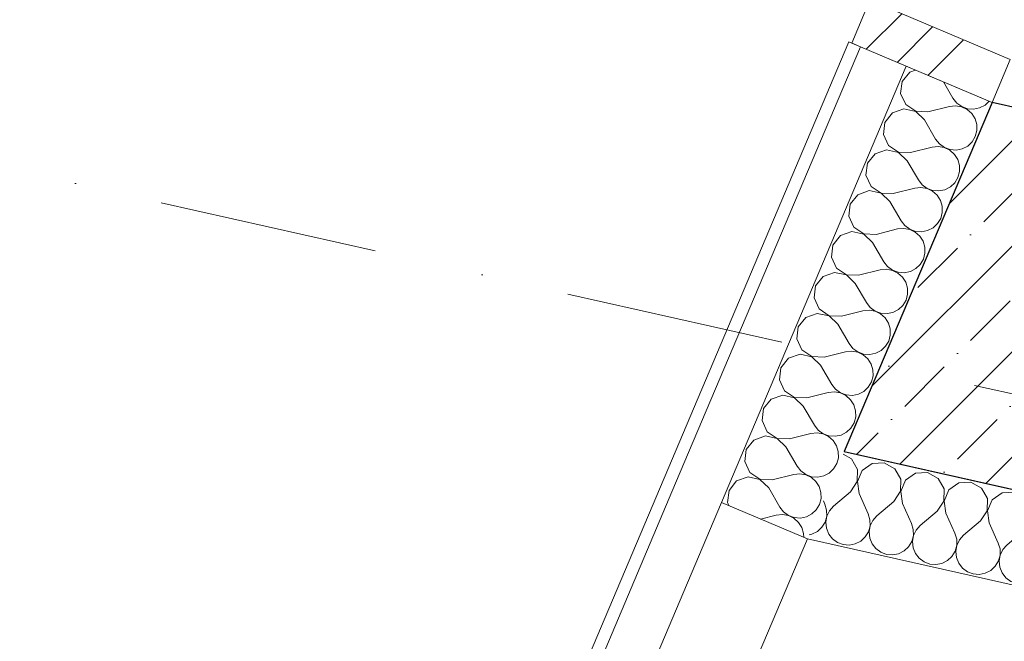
# Model space of a CAD drawing. Header units: millimetres. Extents: x -7218036 to -6930086, y 6128308 to 6355215.
# Tile 12 of 130: x -7208252 to -7206669, y 6160522 to 6161522. Entities that reach past the tile are written whole.
import ezdxf
from ezdxf.enums import TextEntityAlignment as Align

# ---------------------------------------------------------------- set-up
doc = ezdxf.new("R2010")
doc.units = ezdxf.units.MM
doc.header["$MEASUREMENT"] = 0
doc.set_wipeout_variables(frame=1)
doc.linetypes.add('Wipeout_Contour', pattern=[1000, 0, -1000])
doc.linetypes.add('Штрихпунктирная', pattern=[670.277762, 352.777767, -176.388884, 0, -141.111112])
for name, color, linetype in [('АР-Стены_внешние_.АР', 7, 'Continuous'), ('АР-Стены_внутренние_пилоны.АР', 7, 'Continuous'), ('АР-Стены_Наружные ВИТРАЖ', 7, 'Continuous'), ('АР-Чертеж-Оси_Осевые размеры.АР', 7, 'Continuous')]:
    doc.layers.add(name, color=color, linetype=linetype)
for name, color, linetype, lineweight in [('АР-Стены_внешние_.АР_Ном._пера__1', 7, 'Continuous', 30), ('АР-Стены_внутренние_пилоны.АР_Ном._пера__1', 7, 'Continuous', 30), ('АР-Стены_Наружные ВИТРАЖ_Ном._пера__120', 7, 'Continuous', 0), ('АР-Чертеж-Оси_Осевые размеры.АР_Ном._пера__1', 7, 'Continuous', 0), ('АР-Чертеж-Оси_Осевые размеры.АР_Ном._пера__120', 7, 'Continuous', 0)]:
    doc.layers.add(name, color=color, linetype=linetype, lineweight=lineweight)
doc.styles.add('РЎР“Р•РќР•Р\xa0Р\x98Р\xa0_РЎРўР\x98Р›Р¬_3', font='GOTHIC.TTF')
doc.dimstyles.new('СГЕНЕРИР_СТИЛЬ__1', dxfattribs={"dimtxt": 400, "dimasz": 142.5, "dimexe": 0.18, "dimexo": 0.0625, "dimgap": 0, "dimtad": 1, "dimdec": 0, "dimzin": 0, "dimdsep": 46, "dimtxsty": 'РЎР“Р•РќР•Р\xa0Р\x98Р\xa0_РЎРўР\x98Р›Р¬_3', "dimblk": 'ARROWHEAD_6', "dimblk1": 'ARROWHEAD_6', "dimblk2": 'ARROWHEAD_6', "dimcen": 0.09, "dimse1": 1, "dimse2": 1, "dimclrd": 7, "dimclre": 7, "dimclrt": 7, "dimazin": 0, "dimtfac": 1, "dimtdec": 4, "dimtmove": 0, "dimatfit": 3, "dimfxl": 1, "dimtolj": 1, "dimtzin": 0, "dimarcsym": 0})

# ---------------------------------------------------------------- blocks, each defined once
blk = doc.blocks.new('Навесная Стена_22_1', base_point=(-6566190.3, 6562677.8))
at = {"color": 254, "linetype": 'Wipeout_Contour', "lineweight": 0, "ltscale": 37926559.61852966}
blk.add_wipeout([(-7206914, 6161484), (-7206688.4, 6161388.5), (-7206659.2, 6161457.6), (-7206884.8, 6161553.1)], dxfattribs=at).dxf.layer = 'АР-Стены_Наружные ВИТРАЖ'
at = {"layer": 'АР-Стены_Наружные ВИТРАЖ', "linetype": 'Continuous', "lineweight": 0, "true_color": 0x000000}
h = blk.add_hatch(dxfattribs=at)
h.set_pattern_fill('АЛЮМИНИЙ_0001', color=18, style=0, pattern_type=2)
h.set_pattern_definition([(45, (-6566190.34, 6562677.8), (-176.776695, 176.776695), []), (45, (-6566225.7, 6562713.15), (-176.776695, 176.776695), []), (45, (-6566261.05, 6562748.5), (-176.776695, 176.776695), [])])
h.paths.add_polyline_path([(-7206914, 6161484), (-7206688.4, 6161388.5), (-7206659.2, 6161457.6), (-7206884.8, 6161553.1)])
at = {"layer": 'АР-Стены_Наружные ВИТРАЖ_Ном._пера__120', "color": 7, "linetype": 'Continuous', "lineweight": 0, "flags": 128}
blk.add_lwpolyline([(-7206914, 6161484), (-7206884.8, 6161553.1), (-7206659.2, 6161457.6), (-7206688.4, 6161388.5)], close=True, dxfattribs=at)
blk = doc.blocks.new('*X679', base_point=(-6566190.3, 6562677.8))
at = {"layer": 'АР-Стены_внешние_.АР_Ном._пера__1', "color": 7, "linetype": 'Continuous', "lineweight": 0}
for p, q in [((-7206820.8, 6161437.6), (-7206833.1, 6161422.4)), ((-7206811.8, 6161440.8), (-7206820.8, 6161437.6)), ((-7206833.1, 6161422.4), (-7206835.5, 6161403)), ((-7206766.5, 6161421.6), (-7206751.3, 6161395.5)), ((-7206835.5, 6161403), (-7206827.3, 6161385.3)), ((-7206827.3, 6161385.3), (-7206811.1, 6161374.5)), ((-7206751.3, 6161395.5), (-7206745.3, 6161387.8)), ((-7206745.3, 6161387.8), (-7206737.3, 6161382)), ((-7206699.8, 6161384.4), (-7206693.2, 6161390.6)), ((-7206848.7, 6161371.8), (-7206860.9, 6161356.6)), ((-7206830.3, 6161378.3), (-7206848.7, 6161371.8)), ((-7206811.2, 6161374.2), (-7206830.3, 6161378.3)), ((-7206797.1, 6161360.6), (-7206811.2, 6161374.2)), ((-7206811.1, 6161374.5), (-7206791.6, 6161373.8)), ((-7206791.6, 6161373.8), (-7206756.9, 6161382.4)), ((-7206747.1, 6161383.4), (-7206756.9, 6161382.4)), ((-7206737.4, 6161381.7), (-7206747.1, 6161383.4)), ((-7206728.5, 6161377.5), (-7206737.4, 6161381.7)), ((-7206737.3, 6161382), (-7206728, 6161378.6)), ((-7206721.2, 6161370.9), (-7206728.5, 6161377.5)), ((-7206728, 6161378.6), (-7206718.2, 6161377.9)), ((-7206715.9, 6161362.6), (-7206721.2, 6161370.9)), ((-7206718.2, 6161377.9), (-7206708.6, 6161379.8)), ((-7206708.6, 6161379.8), (-7206699.8, 6161384.4)), ((-7206860.9, 6161356.6), (-7206863.3, 6161337.2)), ((-7206797.1, 6161360.6), (-7206779.2, 6161329.8)), ((-7206713, 6161353.2), (-7206715.9, 6161362.6)), ((-7206712.9, 6161343.3), (-7206713, 6161353.2)), ((-7206863.3, 6161337.2), (-7206855.2, 6161319.5)), ((-7206715.4, 6161333.8), (-7206712.9, 6161343.3)), ((-7206779.2, 6161329.8), (-7206773.1, 6161322)), ((-7206773.1, 6161322), (-7206765.1, 6161316.2)), ((-7206727.7, 6161318.6), (-7206720.5, 6161325.3)), ((-7206720.5, 6161325.3), (-7206715.4, 6161333.8)), ((-7206876.5, 6161306), (-7206888.8, 6161290.8)), ((-7206858.1, 6161312.5), (-7206876.5, 6161306)), ((-7206839, 6161308.4), (-7206858.1, 6161312.5)), ((-7206855.2, 6161319.5), (-7206838.9, 6161308.7)), ((-7206825, 6161294.9), (-7206839, 6161308.4)), ((-7206838.9, 6161308.7), (-7206819.4, 6161308)), ((-7206819.4, 6161308), (-7206784.8, 6161316.6)), ((-7206775, 6161317.6), (-7206784.8, 6161316.6)), ((-7206765.3, 6161316), (-7206775, 6161317.6)), ((-7206756.4, 6161311.7), (-7206765.3, 6161316)), ((-7206765.1, 6161316.2), (-7206755.9, 6161312.8)), ((-7206749, 6161305.1), (-7206756.4, 6161311.7)), ((-7206755.9, 6161312.8), (-7206746.1, 6161312.1)), ((-7206746.1, 6161312.1), (-7206736.4, 6161314.1)), ((-7206736.4, 6161314.1), (-7206727.7, 6161318.6)), ((-7206888.8, 6161290.8), (-7206891.2, 6161271.5)), ((-7206825, 6161294.9), (-7206807, 6161264)), ((-7206743.7, 6161296.8), (-7206749, 6161305.1)), ((-7206740.9, 6161287.4), (-7206743.7, 6161296.8)), ((-7206743.3, 6161268), (-7206740.7, 6161277.5)), ((-7206740.7, 6161277.5), (-7206740.9, 6161287.4)), ((-7206891.2, 6161271.5), (-7206883, 6161253.7)), ((-7206807, 6161264), (-7206801, 6161256.2)), ((-7206755.5, 6161252.8), (-7206748.3, 6161259.6)), ((-7206748.3, 6161259.6), (-7206743.3, 6161268)), ((-7206886, 6161246.8), (-7206904.4, 6161240.3)), ((-7206866.9, 6161242.6), (-7206886, 6161246.8)), ((-7206883, 6161253.7), (-7206866.8, 6161242.9)), ((-7206852.8, 6161229.1), (-7206866.9, 6161242.6)), ((-7206866.8, 6161242.9), (-7206847.3, 6161242.2)), ((-7206847.3, 6161242.2), (-7206812.6, 6161250.8)), ((-7206802.8, 6161251.9), (-7206812.6, 6161250.8)), ((-7206793.1, 6161250.2), (-7206802.8, 6161251.9)), ((-7206801, 6161256.2), (-7206793, 6161250.4)), ((-7206784.2, 6161245.9), (-7206793.1, 6161250.2)), ((-7206793, 6161250.4), (-7206783.7, 6161247)), ((-7206776.8, 6161239.4), (-7206784.2, 6161245.9)), ((-7206783.7, 6161247), (-7206773.9, 6161246.3)), ((-7206773.9, 6161246.3), (-7206764.3, 6161248.3)), ((-7206764.3, 6161248.3), (-7206755.5, 6161252.8)), ((-7206904.4, 6161240.3), (-7206916.6, 6161225)), ((-7206852.8, 6161229.1), (-7206834.9, 6161198.2)), ((-7206771.5, 6161231.1), (-7206776.8, 6161239.4)), ((-7206768.7, 6161221.6), (-7206771.5, 6161231.1)), ((-7206916.6, 6161225), (-7206919, 6161205.7)), ((-7206771.1, 6161202.2), (-7206768.6, 6161211.8)), ((-7206768.6, 6161211.8), (-7206768.7, 6161221.6)), ((-7206919, 6161205.7), (-7206910.9, 6161187.9)), ((-7206834.9, 6161198.2), (-7206828.8, 6161190.5)), ((-7206776.2, 6161193.8), (-7206771.1, 6161202.2)), ((-7206913.8, 6161181), (-7206932.2, 6161174.5)), ((-7206894.7, 6161176.9), (-7206913.8, 6161181)), ((-7206910.9, 6161187.9), (-7206894.6, 6161177.1)), ((-7206875.1, 6161176.5), (-7206840.4, 6161185.1)), ((-7206830.6, 6161186.1), (-7206840.4, 6161185.1)), ((-7206820.9, 6161184.4), (-7206830.6, 6161186.1)), ((-7206828.8, 6161190.5), (-7206820.8, 6161184.7)), ((-7206812.1, 6161180.1), (-7206820.9, 6161184.4)), ((-7206820.8, 6161184.7), (-7206811.6, 6161181.3)), ((-7206804.7, 6161173.6), (-7206812.1, 6161180.1)), ((-7206811.6, 6161181.3), (-7206801.8, 6161180.5)), ((-7206801.8, 6161180.5), (-7206792.1, 6161182.5)), ((-7206792.1, 6161182.5), (-7206783.4, 6161187)), ((-7206783.4, 6161187), (-7206776.2, 6161193.8)), ((-7206932.2, 6161174.5), (-7206944.4, 6161159.3)), ((-7206880.7, 6161163.3), (-7206894.7, 6161176.9)), ((-7206894.6, 6161177.1), (-7206875.1, 6161176.5)), ((-7206880.7, 6161163.3), (-7206862.7, 6161132.4)), ((-7206799.4, 6161165.3), (-7206804.7, 6161173.6)), ((-7206796.6, 6161155.8), (-7206799.4, 6161165.3)), ((-7206944.4, 6161159.3), (-7206946.8, 6161139.9)), ((-7206796.4, 6161146), (-7206796.6, 6161155.8)), ((-7206946.8, 6161139.9), (-7206938.7, 6161122.2)), ((-7206862.7, 6161132.4), (-7206856.6, 6161124.7)), ((-7206804, 6161128), (-7206799, 6161136.5)), ((-7206799, 6161136.5), (-7206796.4, 6161146)), ((-7206938.7, 6161122.2), (-7206922.5, 6161111.3)), ((-7206903, 6161110.7), (-7206868.3, 6161119.3)), ((-7206858.5, 6161120.3), (-7206868.3, 6161119.3)), ((-7206848.8, 6161118.6), (-7206858.5, 6161120.3)), ((-7206856.6, 6161124.7), (-7206848.7, 6161118.9)), ((-7206839.9, 6161114.3), (-7206848.8, 6161118.6)), ((-7206848.7, 6161118.9), (-7206839.4, 6161115.5)), ((-7206839.4, 6161115.5), (-7206829.6, 6161114.8)), ((-7206829.6, 6161114.8), (-7206819.9, 6161116.7)), ((-7206819.9, 6161116.7), (-7206811.2, 6161121.3)), ((-7206811.2, 6161121.3), (-7206804, 6161128)), ((-7206960.1, 6161108.7), (-7206972.3, 6161093.5)), ((-7206941.7, 6161115.2), (-7206960.1, 6161108.7)), ((-7206922.6, 6161111.1), (-7206941.7, 6161115.2)), ((-7206908.5, 6161097.5), (-7206922.6, 6161111.1)), ((-7206922.5, 6161111.3), (-7206903, 6161110.7)), ((-7206832.5, 6161107.8), (-7206839.9, 6161114.3)), ((-7206827.2, 6161099.5), (-7206832.5, 6161107.8)), ((-7206824.4, 6161090.1), (-7206827.2, 6161099.5)), ((-7206972.3, 6161093.5), (-7206974.7, 6161074.1)), ((-7206908.5, 6161097.5), (-7206890.6, 6161066.7)), ((-7206824.3, 6161080.2), (-7206824.4, 6161090.1)), ((-7206974.7, 6161074.1), (-7206966.6, 6161056.4)), ((-7206831.9, 6161062.2), (-7206826.8, 6161070.7)), ((-7206826.8, 6161070.7), (-7206824.3, 6161080.2)), ((-7206966.6, 6161056.4), (-7206950.3, 6161045.6)), ((-7206930.8, 6161044.9), (-7206896.1, 6161053.5)), ((-7206886.3, 6161054.5), (-7206896.1, 6161053.5)), ((-7206890.6, 6161066.7), (-7206884.5, 6161058.9)), ((-7206876.6, 6161052.8), (-7206886.3, 6161054.5)), ((-7206884.5, 6161058.9), (-7206876.5, 6161053.1)), ((-7206867.8, 6161048.6), (-7206876.6, 6161052.8)), ((-7206876.5, 6161053.1), (-7206867.3, 6161049.7)), ((-7206847.8, 6161050.9), (-7206839, 6161055.5)), ((-7206839, 6161055.5), (-7206831.9, 6161062.2)), ((-7206987.9, 6161042.9), (-7207000.1, 6161027.7)), ((-7206969.5, 6161049.4), (-7206987.9, 6161042.9)), ((-7206950.4, 6161045.3), (-7206969.5, 6161049.4)), ((-7206936.4, 6161031.8), (-7206950.4, 6161045.3)), ((-7206950.3, 6161045.6), (-7206930.8, 6161044.9)), ((-7206860.4, 6161042), (-7206867.8, 6161048.6)), ((-7206867.3, 6161049.7), (-7206857.4, 6161049)), ((-7206855.1, 6161033.7), (-7206860.4, 6161042)), ((-7206857.4, 6161049), (-7206847.8, 6161050.9)), ((-7207000.1, 6161027.7), (-7207002.5, 6161008.3)), ((-7206936.4, 6161031.8), (-7206918.4, 6161000.9)), ((-7206852.2, 6161024.3), (-7206855.1, 6161033.7)), ((-7206852.1, 6161014.4), (-7206852.2, 6161024.3)), ((-7207002.5, 6161008.3), (-7206994.4, 6160990.6)), ((-7206859.7, 6160996.5), (-7206854.7, 6161004.9)), ((-7206854.7, 6161004.9), (-7206852.1, 6161014.4)), ((-7206994.4, 6160990.6), (-7206978.2, 6160979.8)), ((-7206914.2, 6160988.8), (-7206924, 6160987.7)), ((-7206918.4, 6161000.9), (-7206912.3, 6160993.1)), ((-7206904.5, 6160987.1), (-7206914.2, 6160988.8)), ((-7206912.3, 6160993.1), (-7206904.4, 6160987.3)), ((-7206875.6, 6160985.2), (-7206866.9, 6160989.7)), ((-7206866.9, 6160989.7), (-7206859.7, 6160996.5)), ((-7207015.7, 6160977.1), (-7207028, 6160961.9)), ((-7206997.3, 6160983.7), (-7207015.7, 6160977.1)), ((-7206978.3, 6160979.5), (-7206997.3, 6160983.7)), ((-7206964.2, 6160966), (-7206978.3, 6160979.5)), ((-7206978.2, 6160979.8), (-7206958.6, 6160979.1)), ((-7206958.6, 6160979.1), (-7206924, 6160987.7)), ((-7206895.6, 6160982.8), (-7206904.5, 6160987.1)), ((-7206904.4, 6160987.3), (-7206895.1, 6160983.9)), ((-7206888.2, 6160976.3), (-7206895.6, 6160982.8)), ((-7206895.1, 6160983.9), (-7206885.3, 6160983.2)), ((-7206882.9, 6160967.9), (-7206888.2, 6160976.3)), ((-7206885.3, 6160983.2), (-7206875.6, 6160985.2)), ((-7207028, 6160961.9), (-7207030.4, 6160942.6)), ((-7206964.2, 6160966), (-7206946.3, 6160935.1)), ((-7206880.1, 6160958.5), (-7206882.9, 6160967.9)), ((-7206879.9, 6160948.7), (-7206880.1, 6160958.5)), ((-7207030.4, 6160942.6), (-7207022.2, 6160924.8)), ((-7206882.5, 6160939.1), (-7206879.9, 6160948.7)), ((-7206946.3, 6160935.1), (-7206940.2, 6160927.3)), ((-7206940.2, 6160927.3), (-7206932.2, 6160921.6)), ((-7206894.7, 6160923.9), (-7206887.6, 6160930.7)), ((-7206887.6, 6160930.7), (-7206882.5, 6160939.1)), ((-7207043.6, 6160911.4), (-7207055.8, 6160896.2)), ((-7207025.2, 6160917.9), (-7207043.6, 6160911.4)), ((-7207006.1, 6160913.7), (-7207025.2, 6160917.9)), ((-7207022.2, 6160924.8), (-7207006, 6160914)), ((-7206992.1, 6160900.2), (-7207006.1, 6160913.7)), ((-7207006, 6160914), (-7206986.5, 6160913.4)), ((-7206986.5, 6160913.4), (-7206951.8, 6160921.9)), ((-7206942, 6160923), (-7206951.8, 6160921.9)), ((-7206932.3, 6160921.3), (-7206942, 6160923)), ((-7206923.4, 6160917), (-7206932.3, 6160921.3)), ((-7206932.2, 6160921.6), (-7206923, 6160918.2)), ((-7206916.1, 6160910.5), (-7206923.4, 6160917)), ((-7206923, 6160918.2), (-7206913.1, 6160917.4)), ((-7206910.8, 6160902.2), (-7206916.1, 6160910.5)), ((-7206913.1, 6160917.4), (-7206903.5, 6160919.4)), ((-7206903.5, 6160919.4), (-7206894.7, 6160923.9)), ((-7207055.8, 6160896.2), (-7207058.2, 6160876.8)), ((-7206992.1, 6160900.2), (-7206974.1, 6160869.3)), ((-7206907.9, 6160892.7), (-7206910.8, 6160902.2)), ((-7206910.3, 6160873.4), (-7206907.8, 6160882.9)), ((-7206907.8, 6160882.9), (-7206907.9, 6160892.7)), ((-7207058.2, 6160876.8), (-7207050.1, 6160859)), ((-7206974.1, 6160869.3), (-7206968, 6160861.6)), ((-7206922.6, 6160858.1), (-7206915.4, 6160864.9)), ((-7206915.4, 6160864.9), (-7206910.3, 6160873.4)), ((-7207053, 6160852.1), (-7207071.4, 6160845.6)), ((-7207034, 6160848), (-7207053, 6160852.1)), ((-7207050.1, 6160859), (-7207033.8, 6160848.2)), ((-7207019.9, 6160834.4), (-7207034, 6160848)), ((-7207033.8, 6160848.2), (-7207014.3, 6160847.6)), ((-7207014.3, 6160847.6), (-7206979.7, 6160856.2)), ((-7206969.9, 6160857.2), (-7206979.7, 6160856.2)), ((-7206960.2, 6160855.5), (-7206969.9, 6160857.2)), ((-7206968, 6160861.6), (-7206960.1, 6160855.8)), ((-7206951.3, 6160851.2), (-7206960.2, 6160855.5)), ((-7206960.1, 6160855.8), (-7206950.8, 6160852.4)), ((-7206943.9, 6160844.7), (-7206951.3, 6160851.2)), ((-7206950.8, 6160852.4), (-7206941, 6160851.6)), ((-7206941, 6160851.6), (-7206931.3, 6160853.6)), ((-7206931.3, 6160853.6), (-7206922.6, 6160858.1)), ((-7207083.7, 6160830.4), (-7207086.1, 6160811)), ((-7207071.4, 6160845.6), (-7207083.7, 6160830.4)), ((-7207019.9, 6160834.4), (-7207001.9, 6160803.5)), ((-7206938.6, 6160836.4), (-7206943.9, 6160844.7)), ((-7206935.8, 6160827), (-7206938.6, 6160836.4)), ((-7206938.2, 6160807.6), (-7206935.6, 6160817.1)), ((-7206935.6, 6160817.1), (-7206935.8, 6160827)), ((-7207086.1, 6160811), (-7207077.9, 6160793.3)), ((-7207001.9, 6160803.5), (-7206995.9, 6160795.8)), ((-7206950.4, 6160792.4), (-7206943.2, 6160799.1)), ((-7206943.2, 6160799.1), (-7206938.2, 6160807.6)), ((-7207080.9, 6160786.3), (-7207099.3, 6160779.8)), ((-7207061.8, 6160782.2), (-7207080.9, 6160786.3)), ((-7207077.9, 6160793.3), (-7207061.7, 6160782.5)), ((-7207042.2, 6160781.8), (-7207007.5, 6160790.4)), ((-7206997.7, 6160791.4), (-7207007.5, 6160790.4)), ((-7206988, 6160789.7), (-7206997.7, 6160791.4)), ((-7206995.9, 6160795.8), (-7206987.9, 6160790)), ((-7206979.1, 6160785.5), (-7206988, 6160789.7)), ((-7206987.9, 6160790), (-7206978.6, 6160786.6)), ((-7206971.8, 6160778.9), (-7206979.1, 6160785.5)), ((-7206978.6, 6160786.6), (-7206968.8, 6160785.9)), ((-7206968.8, 6160785.9), (-7206959.2, 6160787.8)), ((-7206959.2, 6160787.8), (-7206950.4, 6160792.4)), ((-7207099.3, 6160779.8), (-7207111.5, 6160764.6)), ((-7207047.7, 6160768.6), (-7207061.8, 6160782.2)), ((-7207061.7, 6160782.5), (-7207042.2, 6160781.8)), ((-7207047.7, 6160768.6), (-7207029.8, 6160737.8)), ((-7206966.5, 6160770.6), (-7206971.8, 6160778.9)), ((-7206963.6, 6160761.2), (-7206966.5, 6160770.6)), ((-7207111.5, 6160764.6), (-7207113.9, 6160745.2)), ((-7206966, 6160741.8), (-7206963.5, 6160751.3)), ((-7206963.5, 6160751.3), (-7206963.6, 6160761.2)), ((-7207113.9, 6160745.2), (-7207111.5, 6160739.9)), ((-7207029.8, 6160737.8), (-7207023.7, 6160730)), ((-7206971.1, 6160733.3), (-7206966, 6160741.8)), ((-7207060.6, 6160718.4), (-7207035.4, 6160724.6)), ((-7207025.6, 6160725.6), (-7207035.4, 6160724.6)), ((-7207015.9, 6160724), (-7207025.6, 6160725.6)), ((-7207023.7, 6160730), (-7207015.7, 6160724.2)), ((-7207007, 6160719.7), (-7207015.9, 6160724)), ((-7207015.7, 6160724.2), (-7207006.5, 6160720.8)), ((-7206999.6, 6160713.1), (-7207007, 6160719.7)), ((-7207006.5, 6160720.8), (-7206996.7, 6160720.1)), ((-7206996.7, 6160720.1), (-7206987, 6160722.1)), ((-7206987, 6160722.1), (-7206978.3, 6160726.6)), ((-7206978.3, 6160726.6), (-7206971.1, 6160733.3)), ((-7206994.3, 6160704.8), (-7206999.6, 6160713.1)), ((-7206991.5, 6160695.4), (-7206994.3, 6160704.8)), ((-7206991.4, 6160689), (-7206991.5, 6160695.4))]:
    blk.add_line(p, q, dxfattribs=at)
blk = doc.blocks.new('Стена_263_1', base_point=(-7206688.4, 6161388.5))
at = {"layer": 'АР-Стены_внешние_.АР_Ном._пера__1', "color": 7, "linetype": 'Continuous', "lineweight": 0}
for p, q in [((-7206900.2, 6161478.2), (-7207197.3, 6160776.2)), ((-7206826.5, 6161447), (-7207123.7, 6160745))]:
    blk.add_line(p, q, dxfattribs=at)
at = {"layer": 'АР-Стены_внешние_.АР_Ном._пера__1', "color": 7, "linetype": 'Continuous', "lineweight": 0, "flags": 128}
for points in [[(-7206918.6, 6161486), (-7207215.8, 6160784)], [(-7206918.6, 6161486), (-7206900.2, 6161478.2)], [(-7206900.2, 6161478.2), (-7206826.5, 6161447)], [(-7206826.5, 6161447), (-7206688.4, 6161388.5)], [(-7206926.1, 6160827), (-7206688.4, 6161388.5)], [(-7207123.7, 6160745), (-7206985.5, 6160686.6)]]:
    blk.add_lwpolyline(points, dxfattribs=at)
at = {"layer": 'АР-Стены_внешние_.АР', "color": 7, "lineweight": 0}
blk.add_blockref('*X679', (-6566190.3, 6562677.8), dxfattribs=at)
blk = doc.blocks.new('*X900', base_point=(-6566190.3, 6562677.8))
at = {"layer": 'АР-Стены_внешние_.АР_Ном._пера__1', "color": 7, "linetype": 'Continuous', "lineweight": 0}
for p, q in [((-7206914.4, 6160815.2), (-7206928, 6160822.6)), ((-7206904.7, 6160798.2), (-7206914.4, 6160815.2)), ((-7206881.3, 6160807.8), (-7206897.3, 6160796.6)), ((-7206861.8, 6160808.9), (-7206881.3, 6160807.8)), ((-7206844.7, 6160799.5), (-7206861.8, 6160808.9)), ((-7206835, 6160782.6), (-7206844.7, 6160799.5)), ((-7206905.3, 6160778.7), (-7206904.7, 6160798.2)), ((-7206897.3, 6160796.6), (-7206905.1, 6160778.7)), ((-7206811.6, 6160792.1), (-7206827.6, 6160780.9)), ((-7206792.1, 6160793.2), (-7206811.6, 6160792.1)), ((-7206775, 6160783.9), (-7206792.1, 6160793.2)), ((-7206765.3, 6160766.9), (-7206775, 6160783.9)), ((-7206916.2, 6160762.5), (-7206905.3, 6160778.7)), ((-7206905.1, 6160778.7), (-7206902.2, 6160759.4)), ((-7206835.6, 6160763.1), (-7206835, 6160782.6)), ((-7206827.6, 6160780.9), (-7206835.4, 6160763)), ((-7206741.9, 6160776.5), (-7206757.9, 6160765.3)), ((-7206722.4, 6160777.6), (-7206741.9, 6160776.5)), ((-7206705.3, 6160768.2), (-7206722.4, 6160777.6)), ((-7206695.6, 6160751.3), (-7206705.3, 6160768.2)), ((-7206916.2, 6160762.5), (-7206943.3, 6160739.3)), ((-7206902.2, 6160759.4), (-7206887.6, 6160726.8)), ((-7206846.5, 6160746.8), (-7206835.6, 6160763.1)), ((-7206835.4, 6160763), (-7206832.5, 6160743.7)), ((-7206766, 6160747.4), (-7206765.3, 6160766.9)), ((-7206757.9, 6160765.3), (-7206765.7, 6160747.4)), ((-7206696.3, 6160731.8), (-7206695.6, 6160751.3)), ((-7206672.2, 6160760.8), (-7206688.2, 6160749.6)), ((-7206652.7, 6160761.9), (-7206672.2, 6160760.8)), ((-7206635.6, 6160752.6), (-7206652.7, 6160761.9)), ((-7206625.9, 6160735.6), (-7206635.6, 6160752.6)), ((-7206959.6, 6160747.7), (-7206957.3, 6160742.4)), ((-7206954.5, 6160733), (-7206957.3, 6160742.4)), ((-7206943.3, 6160739.3), (-7206949.9, 6160731.9)), ((-7206846.5, 6160746.8), (-7206873.6, 6160723.7)), ((-7206832.5, 6160743.7), (-7206817.9, 6160711.1)), ((-7206776.8, 6160731.2), (-7206766, 6160747.4)), ((-7206765.7, 6160747.4), (-7206762.8, 6160728.1)), ((-7206688.2, 6160749.6), (-7206696, 6160731.7)), ((-7206626.6, 6160716.1), (-7206625.9, 6160735.6)), ((-7206602.5, 6160745.2), (-7206618.5, 6160734)), ((-7206583.1, 6160746.2), (-7206602.5, 6160745.2)), ((-7206565.9, 6160736.9), (-7206583.1, 6160746.2)), ((-7206556.2, 6160720), (-7206565.9, 6160736.9)), ((-7206957.1, 6160713.6), (-7206954.4, 6160723.1)), ((-7206954.2, 6160723.1), (-7206955.8, 6160713.4)), ((-7206954.4, 6160723.1), (-7206954.5, 6160733)), ((-7206949.9, 6160731.9), (-7206954.2, 6160723.1)), ((-7206884.8, 6160717.3), (-7206887.6, 6160726.8)), ((-7206873.6, 6160723.7), (-7206880.2, 6160716.3)), ((-7206776.8, 6160731.2), (-7206803.9, 6160708)), ((-7206762.8, 6160728.1), (-7206748.2, 6160695.5)), ((-7206707.1, 6160715.5), (-7206696.3, 6160731.8)), ((-7206696, 6160731.7), (-7206693.1, 6160712.4)), ((-7206618.5, 6160734), (-7206626.3, 6160716.1)), ((-7206556.9, 6160700.5), (-7206556.2, 6160720)), ((-7206532.9, 6160729.5), (-7206548.9, 6160718.3)), ((-7206513.4, 6160730.6), (-7206532.9, 6160729.5)), ((-7206496.2, 6160721.3), (-7206513.4, 6160730.6)), ((-7206486.5, 6160704.3), (-7206496.2, 6160721.3)), ((-7206969.4, 6160698.5), (-7206962.2, 6160705.2)), ((-7206962.2, 6160705.2), (-7206957.1, 6160713.6)), ((-7206955.8, 6160713.4), (-7206954.8, 6160703.6)), ((-7206887.4, 6160698), (-7206884.7, 6160707.5)), ((-7206884.5, 6160707.4), (-7206886.2, 6160697.7)), ((-7206884.7, 6160707.5), (-7206884.8, 6160717.3)), ((-7206880.2, 6160716.3), (-7206884.5, 6160707.4)), ((-7206815.1, 6160701.7), (-7206817.9, 6160711.1)), ((-7206803.9, 6160708), (-7206810.5, 6160700.6)), ((-7206707.1, 6160715.5), (-7206734.3, 6160692.4)), ((-7206693.1, 6160712.4), (-7206678.5, 6160679.8)), ((-7206637.4, 6160699.9), (-7206626.6, 6160716.1)), ((-7206626.3, 6160716.1), (-7206623.5, 6160696.8)), ((-7206548.9, 6160718.3), (-7206556.6, 6160700.4)), ((-7206487.2, 6160684.8), (-7206486.5, 6160704.3)), ((-7206463.2, 6160713.9), (-7206479.2, 6160702.7)), ((-7206443.7, 6160714.9), (-7206463.2, 6160713.9)), ((-7206426.5, 6160705.6), (-7206443.7, 6160714.9)), ((-7206416.8, 6160688.7), (-7206426.5, 6160705.6)), ((-7206982.8, 6160693.1), (-7206978.2, 6160694)), ((-7206978.2, 6160694), (-7206969.4, 6160698.5)), ((-7206954.8, 6160703.6), (-7206951.2, 6160694.4)), ((-7206951.2, 6160694.4), (-7206945.1, 6160686.6)), ((-7206899.7, 6160682.9), (-7206892.5, 6160689.6)), ((-7206892.5, 6160689.6), (-7206887.4, 6160698)), ((-7206886.2, 6160697.7), (-7206885.1, 6160687.9)), ((-7206885.1, 6160687.9), (-7206881.5, 6160678.8)), ((-7206817.7, 6160682.3), (-7206815, 6160691.8)), ((-7206814.8, 6160691.8), (-7206816.5, 6160682.1)), ((-7206815, 6160691.8), (-7206815.1, 6160701.7)), ((-7206810.5, 6160700.6), (-7206814.8, 6160691.8)), ((-7206745.4, 6160686), (-7206748.2, 6160695.5)), ((-7206734.3, 6160692.4), (-7206740.8, 6160685)), ((-7206637.4, 6160699.9), (-7206664.6, 6160676.7)), ((-7206623.5, 6160696.8), (-7206608.8, 6160664.2)), ((-7206567.7, 6160684.2), (-7206556.9, 6160700.5)), ((-7206556.6, 6160700.4), (-7206553.8, 6160681.1)), ((-7206479.2, 6160702.7), (-7206486.9, 6160684.8)), ((-7206417.5, 6160669.2), (-7206416.8, 6160688.7)), ((-7206393.5, 6160698.2), (-7206409.5, 6160687)), ((-7206374, 6160699.3), (-7206393.5, 6160698.2)), ((-7206356.8, 6160690), (-7206374, 6160699.3)), ((-7206347.1, 6160673), (-7206356.8, 6160690)), ((-7206945.1, 6160686.6), (-7206937.2, 6160680.8)), ((-7206937.2, 6160680.8), (-7206928, 6160677.3)), ((-7206928, 6160677.3), (-7206918.2, 6160676.5)), ((-7206918.2, 6160676.5), (-7206908.5, 6160678.4)), ((-7206908.5, 6160678.4), (-7206899.7, 6160682.9)), ((-7206881.5, 6160678.8), (-7206875.4, 6160671)), ((-7206830, 6160667.2), (-7206822.8, 6160673.9)), ((-7206822.8, 6160673.9), (-7206817.7, 6160682.3)), ((-7206816.5, 6160682.1), (-7206815.4, 6160672.3)), ((-7206815.4, 6160672.3), (-7206811.8, 6160663.1)), ((-7206748, 6160666.7), (-7206745.4, 6160676.2)), ((-7206745.1, 6160676.1), (-7206746.8, 6160666.4)), ((-7206745.4, 6160676.2), (-7206745.4, 6160686)), ((-7206740.8, 6160685), (-7206745.1, 6160676.1)), ((-7206675.7, 6160670.4), (-7206678.5, 6160679.8)), ((-7206664.6, 6160676.7), (-7206671.1, 6160669.3)), ((-7206567.7, 6160684.2), (-7206594.9, 6160661.1)), ((-7206553.8, 6160681.1), (-7206539.1, 6160648.5)), ((-7206498, 6160668.6), (-7206487.2, 6160684.8)), ((-7206486.9, 6160684.8), (-7206484.1, 6160665.4)), ((-7206409.5, 6160687), (-7206417.2, 6160669.1)), ((-7206347.8, 6160653.5), (-7206347.1, 6160673)), ((-7206323.8, 6160682.5), (-7206339.8, 6160671.4)), ((-7206304.3, 6160683.6), (-7206323.8, 6160682.5)), ((-7206301.9, 6160682.4), (-7206304.3, 6160683.6)), ((-7206875.4, 6160671), (-7206867.5, 6160665.1)), ((-7206867.5, 6160665.1), (-7206858.3, 6160661.6)), ((-7206858.3, 6160661.6), (-7206848.5, 6160660.8)), ((-7206848.5, 6160660.8), (-7206838.8, 6160662.7)), ((-7206838.8, 6160662.7), (-7206830, 6160667.2)), ((-7206811.8, 6160663.1), (-7206805.7, 6160655.3)), ((-7206760.3, 6160651.6), (-7206753.1, 6160658.3)), ((-7206753.1, 6160658.3), (-7206748, 6160666.7)), ((-7206746.8, 6160666.4), (-7206745.7, 6160656.6)), ((-7206745.7, 6160656.6), (-7206742.1, 6160647.5)), ((-7206678.3, 6160651), (-7206675.7, 6160660.5)), ((-7206675.4, 6160660.5), (-7206677.1, 6160650.8)), ((-7206675.7, 6160660.5), (-7206675.7, 6160670.4)), ((-7206671.1, 6160669.3), (-7206675.4, 6160660.5)), ((-7206606, 6160654.7), (-7206608.8, 6160664.2)), ((-7206594.9, 6160661.1), (-7206601.4, 6160653.7)), ((-7206498, 6160668.6), (-7206525.2, 6160645.4)), ((-7206484.1, 6160665.4), (-7206469.4, 6160632.9)), ((-7206428.3, 6160652.9), (-7206417.5, 6160669.2)), ((-7206417.2, 6160669.1), (-7206414.4, 6160649.8)), ((-7206339.8, 6160671.4), (-7206347.5, 6160653.5)), ((-7206805.7, 6160655.3), (-7206797.8, 6160649.5)), ((-7206797.8, 6160649.5), (-7206788.6, 6160646)), ((-7206788.6, 6160646), (-7206778.8, 6160645.2)), ((-7206778.8, 6160645.2), (-7206769.1, 6160647.1)), ((-7206769.1, 6160647.1), (-7206760.3, 6160651.6)), ((-7206742.1, 6160647.5), (-7206736, 6160639.7)), ((-7206690.6, 6160635.9), (-7206683.4, 6160642.6)), ((-7206683.4, 6160642.6), (-7206678.3, 6160651)), ((-7206677.1, 6160650.8), (-7206676, 6160641)), ((-7206676, 6160641), (-7206672.4, 6160631.8)), ((-7206608.6, 6160635.4), (-7206606, 6160644.9)), ((-7206605.7, 6160644.8), (-7206607.4, 6160635.1)), ((-7206606, 6160644.9), (-7206606, 6160654.7)), ((-7206601.4, 6160653.7), (-7206605.7, 6160644.8)), ((-7206536.4, 6160639.1), (-7206539.1, 6160648.5)), ((-7206525.2, 6160645.4), (-7206531.7, 6160638)), ((-7206428.3, 6160652.9), (-7206455.5, 6160629.7)), ((-7206414.4, 6160649.8), (-7206399.7, 6160617.2)), ((-7206358.6, 6160637.3), (-7206347.8, 6160653.5)), ((-7206347.5, 6160653.5), (-7206344.7, 6160634.1)), ((-7206736, 6160639.7), (-7206728.1, 6160633.8)), ((-7206728.1, 6160633.8), (-7206718.9, 6160630.3)), ((-7206718.9, 6160630.3), (-7206709.1, 6160629.5)), ((-7206709.1, 6160629.5), (-7206699.4, 6160631.4)), ((-7206699.4, 6160631.4), (-7206690.6, 6160635.9)), ((-7206672.4, 6160631.8), (-7206666.4, 6160624)), ((-7206620.9, 6160620.3), (-7206613.7, 6160627)), ((-7206613.7, 6160627), (-7206608.6, 6160635.4)), ((-7206607.4, 6160635.1), (-7206606.4, 6160625.3)), ((-7206606.4, 6160625.3), (-7206602.7, 6160616.2)), ((-7206538.9, 6160619.7), (-7206536.3, 6160629.2)), ((-7206536, 6160629.2), (-7206537.7, 6160619.4)), ((-7206536.3, 6160629.2), (-7206536.4, 6160639.1)), ((-7206531.7, 6160638), (-7206536, 6160629.2)), ((-7206466.7, 6160623.4), (-7206469.4, 6160632.9)), ((-7206455.5, 6160629.7), (-7206462, 6160622.4)), ((-7206358.6, 6160637.3), (-7206385.8, 6160614.1)), ((-7206344.7, 6160634.1), (-7206330, 6160601.6)), ((-7206666.4, 6160624), (-7206658.4, 6160618.2)), ((-7206658.4, 6160618.2), (-7206649.2, 6160614.7)), ((-7206649.2, 6160614.7), (-7206639.4, 6160613.9)), ((-7206639.4, 6160613.9), (-7206629.7, 6160615.8)), ((-7206629.7, 6160615.8), (-7206620.9, 6160620.3)), ((-7206602.7, 6160616.2), (-7206596.7, 6160608.4)), ((-7206551.2, 6160604.6), (-7206544, 6160611.3)), ((-7206544, 6160611.3), (-7206538.9, 6160619.7)), ((-7206537.7, 6160619.4), (-7206536.7, 6160609.6)), ((-7206536.7, 6160609.6), (-7206533, 6160600.5)), ((-7206469.2, 6160604.1), (-7206466.6, 6160613.6)), ((-7206466.3, 6160613.5), (-7206468, 6160603.8)), ((-7206466.6, 6160613.6), (-7206466.7, 6160623.4)), ((-7206462, 6160622.4), (-7206466.3, 6160613.5)), ((-7206397, 6160607.8), (-7206399.7, 6160617.2)), ((-7206385.8, 6160614.1), (-7206392.3, 6160606.7)), ((-7206596.7, 6160608.4), (-7206588.7, 6160602.5)), ((-7206588.7, 6160602.5), (-7206579.5, 6160599)), ((-7206579.5, 6160599), (-7206569.7, 6160598.2)), ((-7206569.7, 6160598.2), (-7206560, 6160600.1)), ((-7206560, 6160600.1), (-7206551.2, 6160604.6)), ((-7206533, 6160600.5), (-7206527, 6160592.7)), ((-7206481.6, 6160588.9), (-7206474.3, 6160595.6)), ((-7206474.3, 6160595.6), (-7206469.2, 6160604.1)), ((-7206468, 6160603.8), (-7206467, 6160594)), ((-7206467, 6160594), (-7206463.3, 6160584.8)), ((-7206399.5, 6160588.4), (-7206396.9, 6160597.9)), ((-7206396.6, 6160597.8), (-7206398.3, 6160588.1)), ((-7206396.9, 6160597.9), (-7206397, 6160607.8)), ((-7206392.3, 6160606.7), (-7206396.6, 6160597.8)), ((-7206327.3, 6160592.1), (-7206330, 6160601.6)), ((-7206527, 6160592.7), (-7206519, 6160586.8)), ((-7206519, 6160586.8), (-7206509.8, 6160583.4)), ((-7206509.8, 6160583.4), (-7206500, 6160582.6)), ((-7206500, 6160582.6), (-7206490.3, 6160584.5)), ((-7206490.3, 6160584.5), (-7206481.6, 6160588.9)), ((-7206463.3, 6160584.8), (-7206457.3, 6160577.1)), ((-7206457.3, 6160577.1), (-7206449.4, 6160571.2)), ((-7206411.9, 6160573.3), (-7206404.6, 6160580)), ((-7206404.6, 6160580), (-7206399.5, 6160588.4)), ((-7206398.3, 6160588.1), (-7206397.3, 6160578.3)), ((-7206397.3, 6160578.3), (-7206393.6, 6160569.2)), ((-7206329.8, 6160572.8), (-7206327.2, 6160582.3)), ((-7206326.9, 6160582.2), (-7206328.6, 6160572.5)), ((-7206327.2, 6160582.3), (-7206327.3, 6160592.1)), ((-7206322.6, 6160591.1), (-7206326.9, 6160582.2)), ((-7206322.4, 6160591.4), (-7206322.6, 6160591.1)), ((-7206449.4, 6160571.2), (-7206440.1, 6160567.7)), ((-7206440.1, 6160567.7), (-7206430.3, 6160566.9)), ((-7206430.3, 6160566.9), (-7206420.6, 6160568.8)), ((-7206420.6, 6160568.8), (-7206411.9, 6160573.3)), ((-7206393.6, 6160569.2), (-7206387.6, 6160561.4)), ((-7206387.6, 6160561.4), (-7206379.7, 6160555.5)), ((-7206342.2, 6160557.6), (-7206334.9, 6160564.3)), ((-7206334.9, 6160564.3), (-7206329.8, 6160572.8)), ((-7206328.6, 6160572.5), (-7206328, 6160566.4)), ((-7206379.7, 6160555.5), (-7206370.4, 6160552.1)), ((-7206370.4, 6160552.1), (-7206360.6, 6160551.3)), ((-7206360.6, 6160551.3), (-7206350.9, 6160553.2)), ((-7206350.9, 6160553.2), (-7206342.2, 6160557.6))]:
    blk.add_line(p, q, dxfattribs=at)
blk = doc.blocks.new('Стена_415_1', base_point=(-7206985.5, 6160686.6))
at = {"layer": 'АР-Стены_внешние_.АР_Ном._пера__1', "color": 7, "linetype": 'Continuous', "lineweight": 0, "flags": 128}
for points in [[(-7206301, 6160686.6), (-7206926.1, 6160827)], [(-7206985.5, 6160686.6), (-7206333.9, 6160540.2)]]:
    blk.add_lwpolyline(points, dxfattribs=at)
at = {"layer": 'АР-Стены_внешние_.АР', "color": 7, "lineweight": 0}
blk.add_blockref('*X900', (-6566190.3, 6562677.8), dxfattribs=at)
blk = doc.blocks.new('Стена_478_1', base_point=(-7206985.5, 6160686.6))
at = {"layer": 'АР-Стены_внешние_.АР_Ном._пера__1', "color": 7, "linetype": 'Continuous', "lineweight": 0}
for p, q in [((-7207197.3, 6160776.2), (-7207567, 6159902.9)), ((-7207123.7, 6160745), (-7207418.4, 6160048.8)), ((-7207418.4, 6160048.8), (-7207481.2, 6159900.5)), ((-7207567, 6159902.9), (-7207600.5, 6159823.8))]:
    blk.add_line(p, q, dxfattribs=at)
at = {"layer": 'АР-Стены_внешние_.АР_Ном._пера__1', "color": 7, "linetype": 'Continuous', "lineweight": 0, "flags": 128}
for points in [[(-7207215.8, 6160784), (-7207622, 6159824.3)], [(-7207123.7, 6160745), (-7206985.5, 6160686.6)], [(-7207257.4, 6160044.4), (-7206985.5, 6160686.6)]]:
    blk.add_lwpolyline(points, dxfattribs=at)
blk = doc.blocks.new('*D1139', base_point=(-6566190.3, 6562677.8))
at = {"layer": 'АР-Чертеж-Оси_Осевые размеры.АР_Ном._пера__1', "color": 7, "linetype": 'Continuous', "lineweight": 0, "transparency": 16777216}
for p, q in [((-7203046.9, 6204959.5), (-7212636.3, 6162263.2)), ((-7212579.5, 6162173.5), (-7212693, 6162352.8)), ((-7212773.5, 6162294), (-7212499.1, 6162232.3)), ((-7212636.3, 6162263.2), (-7213256.4, 6159501.9)), ((-7213199.7, 6159412.3), (-7213313.2, 6159591.5)), ((-7213393.6, 6159532.7), (-7213119.2, 6159471.1)), ((-7213256.4, 6159501.9), (-7216759.3, 6143905.5))]:
    blk.add_line(p, q, dxfattribs=at)
at = {"layer": 'АР-Чертеж-Оси_Осевые размеры.АР_Ном._пера__1', "color": 7, "lineweight": 0, "transparency": 16777216, "insert": (-7213178.9, 6160212.3), "char_height": 400, "attachment_point": 7, "rotation": 77.3417, "style": 'РЎР“Р•РќР•Р\xa0Р\x98Р\xa0_РЎРўР\x98Р›Р¬_3'}
blk.add_mtext('\\A1;{\\pql;\\fCentury Gothic|b0|i0|c204|p0;\\W1.000000;2\xa0830}', dxfattribs=at)
blk = doc.blocks.new('ARROWHEAD_6')
at = {"color": 0, "linetype": 'Continuous', "lineweight": 0}
for p, q in [((-0.5, -0.5), (0.5, 0.5)), ((0, 0), (-1, 0))]:
    blk.add_line(p, q, dxfattribs=at)
blk = doc.blocks.new('Стена_524_1', base_point=(-7205961.1, 6160610.2))
at = {"layer": 'АР-Стены_внутренние_пилоны.АР', "linetype": 'Continuous', "lineweight": 0, "true_color": 0x000000}
h = blk.add_hatch(dxfattribs=at)
h.set_pattern_fill('ЖЕЛЕЗОБЕТОН__PROJECT__0001', color=18, style=0, pattern_type=2)
h.set_pattern_definition([(45, (-6566190.34, 6562677.8), (-84.852814, 84.852814), []), (45, (-6566232.77, 6562720.22), (-84.852814, 84.852814), [90, -30, 0, -30])])
h.paths.add_polyline_path([(-7205829.6, 6161195.6), (-7206688.4, 6161388.5), (-7206926.1, 6160827), (-7205961.1, 6160610.2)])
at = {"layer": 'АР-Стены_внутренние_пилоны.АР_Ном._пера__1', "color": 7, "linetype": 'Continuous', "lineweight": 30, "flags": 128}
for points in [[(-7206688.4, 6161388.5), (-7206926.1, 6160827)], [(-7205829.6, 6161195.6), (-7206688.4, 6161388.5)], [(-7205961.1, 6160610.2), (-7205829.6, 6161195.6)], [(-7206926.1, 6160827), (-7205961.1, 6160610.2)]]:
    blk.add_lwpolyline(points, dxfattribs=at)
blk = doc.blocks.new('Стандартный Маркер Сетки[210]_1', base_point=(-7212924.8, 6162328))
at = {"layer": 'АР-Чертеж-Оси_Осевые размеры.АР_Ном._пера__120', "color": 7, "linetype": 'Штрихпунктирная', "lineweight": 0}
blk.add_line((-7211949.2, 6162108.8), (-7187848.6, 6156696), dxfattribs=at)
at = {"layer": 'АР-Чертеж-Оси_Осевые размеры.АР_Ном._пера__120', "color": 7, "lineweight": 0, "style": 'РЎР“Р•РќР•Р\xa0Р\x98Р\xa0_РЎРўР\x98Р›Р¬_3'}
blk.add_attdef('AC_MarkerText_1', text='', height=350, rotation=347.3417, dxfattribs=at).set_placement((-7213342.8, 6162618.6), align=Align.TOP_CENTER)
blk = doc.blocks.new('Стандартный Маркер Сетки[277]_1', base_point=(-7212924.8, 6162328))
at = {"layer": 'АР-Чертеж-Оси_Осевые размеры.АР_Ном._пера__120', "color": 7, "linetype": 'Штрихпунктирная', "lineweight": 0}
blk.add_line((-7211949.2, 6162108.8), (-7187848.6, 6156696), dxfattribs=at)
at = {"layer": 'АР-Чертеж-Оси_Осевые размеры.АР_Ном._пера__120', "color": 7, "lineweight": 0, "style": 'РЎР“Р•РќР•Р\xa0Р\x98Р\xa0_РЎРўР\x98Р›Р¬_3'}
blk.add_attdef('AC_MarkerText_1', text='', height=350, rotation=347.3417, dxfattribs=at).set_placement((-7213342.8, 6162618.6), align=Align.TOP_CENTER)
blk = doc.blocks.new('Стандартный Маркер Сетки[291]_1', base_point=(-7212924.8, 6162328))
at = {"layer": 'АР-Чертеж-Оси_Осевые размеры.АР_Ном._пера__120', "color": 7, "linetype": 'Штрихпунктирная', "lineweight": 0}
blk.add_line((-7211949.2, 6162108.8), (-7187848.6, 6156696), dxfattribs=at)
at = {"layer": 'АР-Чертеж-Оси_Осевые размеры.АР_Ном._пера__120', "color": 7, "lineweight": 0, "style": 'РЎР“Р•РќР•Р\xa0Р\x98Р\xa0_РЎРўР\x98Р›Р¬_3'}
blk.add_attdef('AC_MarkerText_1', text='', height=350, rotation=347.3417, dxfattribs=at).set_placement((-7213342.8, 6162618.6), align=Align.TOP_CENTER)
blk = doc.blocks.new('Стандартный Маркер Сетки[303]_1', base_point=(-7212924.8, 6162328))
at = {"layer": 'АР-Чертеж-Оси_Осевые размеры.АР_Ном._пера__120', "color": 7, "linetype": 'Штрихпунктирная', "lineweight": 0}
blk.add_line((-7211949.2, 6162108.8), (-7187848.6, 6156696), dxfattribs=at)
at = {"layer": 'АР-Чертеж-Оси_Осевые размеры.АР_Ном._пера__120', "color": 7, "lineweight": 0, "style": 'РЎР“Р•РќР•Р\xa0Р\x98Р\xa0_РЎРўР\x98Р›Р¬_3'}
blk.add_attdef('AC_MarkerText_1', text='', height=350, rotation=347.3417, dxfattribs=at).set_placement((-7213342.8, 6162618.6), align=Align.TOP_CENTER)

msp = doc.modelspace()

# ---------------------------------------------------------------- block references
at = {"layer": 'АР-Стены_внешние_.АР', "color": 7, "lineweight": 0}
for name in ['Стена_415_1', 'Стена_478_1']:
    msp.add_blockref(name, (-7206985.5, 6160686.6), dxfattribs=at)
at = {"layer": 'АР-Стены_Наружные ВИТРАЖ', "linetype": 'Continuous', "lineweight": 0}
msp.add_blockref('Навесная Стена_22_1', (-6566190.3, 6562677.8), dxfattribs=at)

# ---------------------------------------------------------------- next in the draw order: block references
at = {"layer": 'АР-Стены_внешние_.АР', "color": 7, "lineweight": 0}
msp.add_blockref('Стена_263_1', (-7206688.4, 6161388.5), dxfattribs=at)
at = {"layer": 'АР-Стены_внутренние_пилоны.АР', "color": 7, "lineweight": 0}
msp.add_blockref('Стена_524_1', (-7205961.1, 6160610.2), dxfattribs=at)
at = {"layer": 'АР-Чертеж-Оси_Осевые размеры.АР', "color": 8, "linetype": 'Continuous', "lineweight": 15}
for name in ['Стандартный Маркер Сетки[210]_1', 'Стандартный Маркер Сетки[277]_1', 'Стандартный Маркер Сетки[291]_1', 'Стандартный Маркер Сетки[303]_1']:
    msp.add_blockref(name, (-7212924.8, 6162328), dxfattribs=at)

# ---------------------------------------------------------------- next in the draw order: dimensions: what is measured, and where the dimension line sits
at = {"layer": 'АР-Чертеж-Оси_Осевые размеры.АР', "color": 7, "linetype": 'Continuous', "lineweight": 0}
dim = msp.add_linear_dim(base=(-7213256.4, 6159501.9), p1=(-7212924.8, 6162328), p2=(-7132164.6, 6141289.1), angle=257.3417, dimstyle='СГЕНЕРИР_СТИЛЬ__1', dxfattribs=at)
dim.commit()
dim.dimension.update_dxf_attribs({"geometry": '*D1139', "text_midpoint": (-7213223.6, 6160925.6), "dimtype": 160, "text_rotation": 77.3417})

doc.saveas('drawing.dxf')
